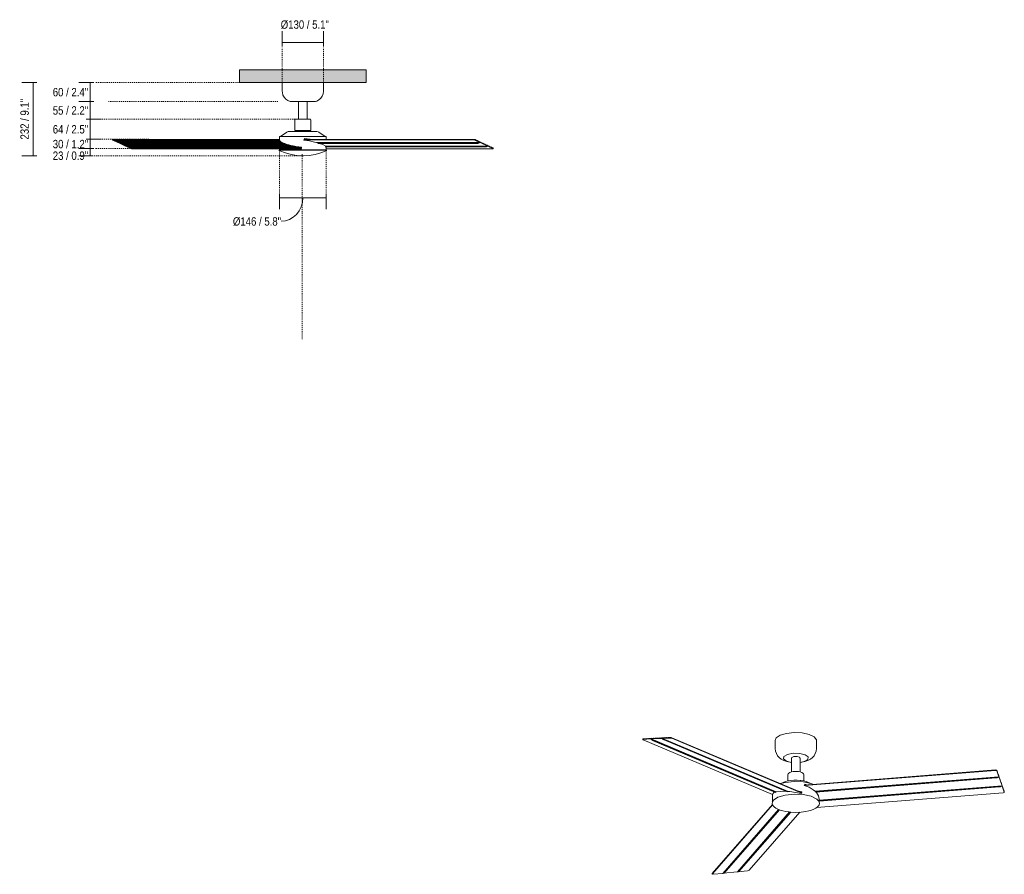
# Model space of a CAD drawing. Header units: millimetres. Extents: x 5701 to 10875, y -501 to 7255.
# Tile 1 of 2: x 5701 to 8809, y -501 to 2198. Entities that reach past the tile are written whole.
import ezdxf

# ---------------------------------------------------------------- set-up
doc = ezdxf.new("R2010")
doc.units = ezdxf.units.MM
doc.linetypes.add('Dash', pattern=[6, 3, -3])
for name, color, linetype, lineweight in [('0_87', 7, 'Continuous', 9), ('Aparatos eléctricos', 7, 'Continuous', 9), ('Cotas', 7, 'Continuous', 9), ('Cotas-12', 7, 'Continuous', 9), ('Techos', 7, 'Continuous', 9)]:
    doc.layers.add(name, color=color, linetype=linetype, lineweight=lineweight)
doc.layers.add('Lighthing Fixture Dim Grey Dash', color=7, linetype='Dash', lineweight=9, true_color=0xd2d2d2)
doc.styles.add('Arial Narrow', font='ARIALN.TTF', dxfattribs={"height": 26.4})
doc.dimstyles.new('FARO_-_2_2mm_Arial_Narrow_mm_Inch_Horiz', dxfattribs={"dimscale": 304.8, "dimtxt": 27.018578, "dimasz": 0, "dimexe": 0.11811, "dimexo": 0.0625, "dimgap": 0.019685, "dimtad": 3, "dimtih": 1, "dimtoh": 1, "dimdec": 0, "dimzin": 0, "dimdsep": 46, "dimtxsty": 'Arial Narrow', "dimblk1": 'NONE', "dimblk2": 'NONE', "dimsah": 1, "dimcen": 0.09, "dimadec": 0, "dimazin": 0, "dimtfac": 1, "dimtdec": 4, "dimtix": 1, "dimtmove": 0, "dimatfit": 3, "dimfxl": 0.03937, "dimfxlon": 1, "dimtvp": 1, "dimtolj": 1, "dimtzin": 0, "dimarcsym": 2})
doc.dimstyles.new('FARO_-_2_2mm_Arial_Narrow_mm_Inch_Horiz_1', dxfattribs={"dimscale": 304.8, "dimtxt": 27.018578, "dimasz": 0, "dimexe": 0.11811, "dimexo": 0.0625, "dimgap": 0.019685, "dimtad": 3, "dimtih": 1, "dimtoh": 1, "dimdec": 0, "dimzin": 0, "dimdsep": 46, "dimtxsty": 'Arial Narrow', "dimblk1": 'NONE', "dimblk2": 'NONE', "dimsah": 1, "dimcen": 0.09, "dimadec": 0, "dimazin": 0, "dimtfac": 1, "dimtdec": 4, "dimtix": 1, "dimtmove": 2, "dimatfit": 3, "dimfxl": 0.03937, "dimfxlon": 1, "dimtvp": 1, "dimtolj": 1, "dimtzin": 0, "dimarcsym": 2})
doc.dimstyles.new('FARO_-_2_2mm_Arial_Narrow_mm_Inch_Left', dxfattribs={"dimscale": 304.8, "dimtxt": 27.018578, "dimasz": 0, "dimexe": 0.11811, "dimexo": 0.0625, "dimgap": 0.019685, "dimtad": 1, "dimdec": 0, "dimzin": 0, "dimdsep": 46, "dimtxsty": 'Arial Narrow', "dimblk1": 'NONE', "dimblk2": 'NONE', "dimsah": 1, "dimcen": 0.09, "dimadec": 0, "dimazin": 0, "dimtfac": 1, "dimtdec": 4, "dimtix": 1, "dimtmove": 2, "dimatfit": 3, "dimfxl": 0.03937, "dimfxlon": 1, "dimtvp": 1, "dimtolj": 1, "dimtzin": 0, "dimarcsym": 2})
doc.dimstyles.new('FARO_-_2_2mm_Arial_Narrow_mm_Inch_Right', dxfattribs={"dimscale": 304.8, "dimtxt": 27.018578, "dimasz": 0, "dimexe": 0.11811, "dimexo": 0.0625, "dimgap": 0.019685, "dimtad": 1, "dimdec": 0, "dimzin": 0, "dimdsep": 46, "dimtxsty": 'Arial Narrow', "dimblk1": 'NONE', "dimblk2": 'NONE', "dimsah": 1, "dimcen": 0.09, "dimadec": 0, "dimazin": 0, "dimtfac": 1, "dimtdec": 4, "dimtix": 1, "dimtmove": 1, "dimatfit": 3, "dimfxl": 0.03937, "dimfxlon": 1, "dimtvp": 1, "dimtolj": 1, "dimtzin": 0, "dimarcsym": 2})
doc.dimstyles.new('FARO_-_2_2mm_Arial_Narrow_mm_Inch_Right_1', dxfattribs={"dimscale": 304.8, "dimtxt": 27.018578, "dimasz": 0, "dimexe": 0.11811, "dimexo": 0.0625, "dimgap": 0.019685, "dimtad": 1, "dimdec": 0, "dimzin": 0, "dimdsep": 46, "dimtxsty": 'Arial Narrow', "dimblk1": 'NONE', "dimblk2": 'NONE', "dimsah": 1, "dimcen": 0.09, "dimadec": 0, "dimazin": 0, "dimtfac": 1, "dimtdec": 4, "dimtix": 1, "dimtmove": 0, "dimatfit": 3, "dimfxl": 0.03937, "dimfxlon": 1, "dimtvp": 1, "dimtolj": 1, "dimtzin": 0, "dimarcsym": 2})

# ---------------------------------------------------------------- blocks, each defined once
blk = doc.blocks.new('34286 - 34286 CRUISER L Black fan with DC motor-581276-Alzado_PDF')
at = {"layer": '0_87'}
for p, q in [((5994.8, 1819.9), (5994.7, 1818.2)), ((5995.4, 1819.6), (5995.2, 1817.8)), ((5995.2, 1817.8), (6011, 1810.5)), ((5995.9, 1819.5), (5995.4, 1819.6)), ((5996.7, 1818.6), (5995.9, 1819.5)), ((5995.9, 1819.5), (6521.9, 1819.5)), ((5999.4, 1817.9), (5996.7, 1818.6)), ((6521.9, 1818.6), (5996.7, 1818.6)), ((6521.9, 1820.2), (5996.9, 1820.2)), ((6000.1, 1817), (5999.4, 1817.9)), ((6521.9, 1817.9), (5999.4, 1817.9)), ((6002.8, 1816.3), (6000.1, 1817)), ((6522, 1817), (6000.1, 1817)), ((6003.6, 1815.4), (6002.8, 1816.3)), ((6522.4, 1816.3), (6002.8, 1816.3)), ((6006.2, 1814.7), (6003.6, 1815.4)), ((6522.8, 1815.4), (6003.6, 1815.4)), ((6007, 1813.9), (6006.2, 1814.7)), ((6523.5, 1814.7), (6006.2, 1814.7)), ((6009.7, 1813.1), (6007, 1813.9)), ((6524.3, 1813.9), (6007, 1813.9)), ((6010.4, 1812.3), (6009.7, 1813.1)), ((6525.2, 1813.1), (6009.7, 1813.1)), ((6013.1, 1811.5), (6010.4, 1812.3)), ((6526.5, 1812.3), (6010.4, 1812.3)), ((6011, 1810.5), (6012, 1810)), ((6012, 1810), (6035.4, 1799.2)), ((6013.9, 1810.7), (6013.1, 1811.5)), ((6527.6, 1811.5), (6013.1, 1811.5)), ((6016.5, 1809.9), (6013.9, 1810.7)), ((6529.2, 1810.7), (6013.9, 1810.7)), ((6017.3, 1809.1), (6016.5, 1809.9)), ((6530.6, 1809.9), (6016.5, 1809.9)), ((6020, 1808.4), (6017.3, 1809.1)), ((6532.4, 1809.1), (6017.3, 1809.1)), ((6020.8, 1807.5), (6020, 1808.4)), ((6534.2, 1808.4), (6020, 1808.4)), ((6023.4, 1806.8), (6020.8, 1807.5)), ((6536.2, 1807.5), (6020.8, 1807.5)), ((6024.2, 1805.9), (6023.4, 1806.8)), ((6534.9, 1806.8), (6023.4, 1806.8)), ((6026.8, 1805.2), (6024.2, 1805.9)), ((6535.6, 1805.9), (6024.2, 1805.9)), ((6027.6, 1804.3), (6026.8, 1805.2)), ((6542.9, 1805.2), (6026.8, 1805.2)), ((6030.3, 1803.6), (6027.6, 1804.3)), ((6545.7, 1804.3), (6027.6, 1804.3)), ((6031.1, 1802.8), (6030.3, 1803.6)), ((6548.2, 1803.6), (6030.3, 1803.6)), ((6033.7, 1802), (6031.1, 1802.8)), ((6551.3, 1802.8), (6031.1, 1802.8)), ((6536.2, 1807), (6535.1, 1806.9)), ((6539.9, 1805.9), (6539.7, 1806.3)), ((6540.7, 1805.9), (6539.9, 1805.9)), ((6598.5, 1818.7), (7132.9, 1818.7)), ((6599.2, 1820.2), (7133.1, 1820.2)), ((6638.6, 1810.5), (7154.1, 1810.5)), ((7149.1, 1809), (6641.8, 1809)), ((6642, 1807.8), (7146.4, 1807.8)), ((7133.1, 1820.2), (7132.9, 1818.7)), ((7138.5, 1819.6), (7138.3, 1817.8)), ((7138.3, 1817.8), (7154.1, 1810.5)), ((7139.1, 1819.5), (7138.5, 1819.6)), ((7139.8, 1818.6), (7139.1, 1819.5)), ((7142.5, 1817.9), (7139.8, 1818.6)), ((7143.3, 1817), (7142.5, 1817.9)), ((7145.9, 1816.3), (7143.3, 1817)), ((7146.7, 1815.4), (7145.9, 1816.3)), ((7149.4, 1814.7), (7146.7, 1815.4)), ((7149.1, 1809), (7154.1, 1810.5)), ((7150.1, 1813.9), (7149.4, 1814.7)), ((7152.8, 1813.1), (7150.1, 1813.9)), ((7150.1, 1808.5), (7155.1, 1810)), ((7153.6, 1812.3), (7152.8, 1813.1)), ((7156.2, 1811.5), (7153.6, 1812.3)), ((7154.1, 1810.5), (7155.1, 1810)), ((7155.1, 1810), (7178.5, 1799.2)), ((7157, 1810.7), (7156.2, 1811.5)), ((7159.7, 1809.9), (7157, 1810.7)), ((7160.5, 1809.1), (7159.7, 1809.9)), ((7163.1, 1808.4), (7160.5, 1809.1)), ((7163.9, 1807.5), (7163.1, 1808.4)), ((7166.5, 1806.8), (7163.9, 1807.5)), ((7167.3, 1805.9), (7166.5, 1806.8)), ((7170, 1805.2), (7167.3, 1805.9)), ((7170.8, 1804.3), (7170, 1805.2)), ((7173.4, 1803.6), (7170.8, 1804.3)), ((7174.2, 1802.8), (7173.4, 1803.6)), ((7176.9, 1802), (7174.2, 1802.8)), ((6034.5, 1801.2), (6033.7, 1802)), ((6554.2, 1802), (6033.7, 1802)), ((6037.2, 1800.4), (6034.5, 1801.2)), ((6557.6, 1801.2), (6034.5, 1801.2)), ((6035.4, 1799.2), (6036.3, 1798.8)), ((6036.3, 1798.8), (6052.2, 1791.4)), ((6037.9, 1799.6), (6037.2, 1800.4)), ((6560.9, 1800.4), (6037.2, 1800.4)), ((6040.6, 1798.8), (6037.9, 1799.6)), ((6564.9, 1799.6), (6037.9, 1799.6)), ((6041.4, 1798), (6040.6, 1798.8)), ((6568.6, 1798.8), (6040.6, 1798.8)), ((6044, 1797.3), (6041.4, 1798)), ((6573, 1798), (6041.4, 1798)), ((6044.8, 1796.4), (6044, 1797.3)), ((6044, 1797.3), (6577.5, 1797.3)), ((6582.7, 1796.4), (6044.8, 1796.4)), ((6044.8, 1796.4), (6047.5, 1795.7)), ((6576, 1795.7), (6047.5, 1795.7)), ((6047.5, 1795.7), (6048.2, 1794.8)), ((6578.5, 1794.8), (6048.2, 1794.8)), ((6048.2, 1794.8), (6050.9, 1794.1)), ((6050.9, 1794.1), (6590.5, 1794.1)), ((6051.7, 1793.2), (6050.9, 1794.1)), ((6052.3, 1793), (6051.7, 1793.2)), ((6590.1, 1793.2), (6051.7, 1793.2)), ((6052.2, 1791.4), (6052.3, 1793)), ((6057.6, 1790.5), (6057.8, 1792.5)), ((6590.8, 1790.5), (6057.6, 1790.5)), ((6057.8, 1792.5), (6591.6, 1792.5)), ((6590.8, 1794.8), (6579.3, 1794.8)), ((6588.1, 1795.7), (6580.2, 1795.7)), ((6665.9, 1799.2), (7178.5, 1799.2)), ((7173.5, 1797.7), (6666.8, 1797.7)), ((6666.9, 1796.5), (7170.8, 1796.5)), ((6668.3, 1790.5), (7193.8, 1790.5)), ((7173.5, 1797.7), (7178.5, 1799.2)), ((7174.4, 1797.3), (7179.5, 1798.8)), ((7177.6, 1801.2), (7176.9, 1802)), ((7180.3, 1800.4), (7177.6, 1801.2)), ((7178.5, 1799.2), (7179.5, 1798.8)), ((7179.5, 1798.8), (7195.3, 1791.4)), ((7181.1, 1799.6), (7180.3, 1800.4)), ((7183.7, 1798.8), (7181.1, 1799.6)), ((7184.5, 1798), (7183.7, 1798.8)), ((7187.2, 1797.3), (7184.5, 1798)), ((7187.9, 1796.4), (7187.2, 1797.3)), ((7187.9, 1796.4), (7190.6, 1795.7)), ((7190.6, 1795.7), (7191.4, 1794.8)), ((7191.4, 1794.8), (7194, 1794.1)), ((7194.8, 1793.2), (7194, 1794.1)), ((7195.5, 1793), (7194.8, 1793.2)), ((7195.3, 1791.4), (7195.5, 1793)), ((7195.9, 1792.7), (7195.5, 1793)), ((7195.8, 1791), (7196, 1792.8))]:
    blk.add_line(p, q, dxfattribs=at)
at = {"layer": '0_87', "flags": 128}
for points in [[(5995.4, 1819.6), (5995, 1820), (5996.9, 1820.2)], [(6534.9, 1806.8), (6535.1, 1806.4), (6535.6, 1805.9)], [(6538.7, 1805.7), (6537.1, 1805.7), (6535.6, 1805.9)], [(6537.8, 1806.9), (6537.6, 1806.9), (6536.2, 1807)], [(6539.9, 1805.9), (6539.8, 1805.7), (6538.7, 1805.7)], [(7138.5, 1819.6), (7136.1, 1820), (7133.1, 1820.2)], [(7150.1, 1808.5), (7146.3, 1807.8), (7149.1, 1809)], [(6057.8, 1792.5), (6054.8, 1792.7), (6052.3, 1793)], [(6576.4, 1796.1), (6575.1, 1796), (6576, 1795.7)], [(6576, 1795.7), (6577.1, 1795.1), (6578.5, 1794.8)], [(6580.2, 1795.7), (6578.8, 1796), (6576.4, 1796.1)], [(6578.9, 1794.8), (6578.7, 1794.8), (6578.5, 1794.8)], [(6579.3, 1794.8), (6579.1, 1794.8), (6578.9, 1794.8)], [(6579.3, 1794.8), (6580.1, 1795.1), (6580.2, 1795.7)], [(7174.4, 1797.3), (7170.6, 1796.5), (7173.5, 1797.7)]]:
    blk.add_lwpolyline(points, dxfattribs=at)
at = {"layer": '0_87'}
for centre, start_param, end_param in [((5998.6, 1817.8), 6.032701, 6.818099), ((7134.8, 1817.8), 3.676507, 5.247303), ((6055.6, 1791.4), 0.534914, 2.10571), ((7191.8, 1791.4), 2.10571, 3.676507)]:
    blk.add_ellipse(centre, major_axis=(-3.97, 0.46), ratio=0.194813, start_param=start_param, end_param=end_param, dxfattribs=at)
at = {"layer": 'Aparatos eléctricos'}
for p, q in [((6530.1, 2000), (6530.1, 1972.1)), ((6660.1, 1972.1), (6660.1, 2000)), ((6555.1, 1940), (6595.1, 1940)), ((6581.8, 1940), (6581.8, 1884.6)), ((6595.1, 1940), (6635.1, 1940)), ((6608.3, 1884.6), (6608.3, 1940)), ((6570.1, 1882.6), (6570.1, 1848.6)), ((6572.5, 1884.6), (6595.1, 1884.6)), ((6595.1, 1884.6), (6617.7, 1884.6)), ((6620.1, 1848.6), (6620.1, 1882.6)), ((6544.9, 1843.5), (6524.3, 1829.7)), ((6551.3, 1845.5), (6595.1, 1845.5)), ((6570.1, 1848.6), (6595.1, 1848.6)), ((6577, 1848.6), (6577, 1845.5)), ((6595.1, 1848.6), (6620.1, 1848.6)), ((6595.1, 1845.5), (6638.2, 1845.5)), ((6613.2, 1845.5), (6613.2, 1848.6)), ((6638.4, 1845.5), (6638.9, 1845.5)), ((6665.8, 1829.7), (6645.3, 1843.5)), ((6521.8, 1829.7), (6521.8, 1817.9)), ((6521.8, 1829.7), (6595.1, 1829.7)), ((6595.1, 1829.7), (6668.3, 1829.7)), ((6668.3, 1820.2), (6668.3, 1829.7)), ((6520.5, 1786), (6522.9, 1786)), ((6521.8, 1790.5), (6521.8, 1788.4)), ((6523, 1786), (6595.1, 1786)), ((6525.8, 1786.9), (6524.5, 1786.9)), ((6530, 1786.9), (6526.3, 1786.9)), ((6535.1, 1786.9), (6530.7, 1786.9)), ((6542, 1786.9), (6536.5, 1786.9)), ((6571, 1786.9), (6562.8, 1786.9)), ((6576.9, 1786.9), (6573, 1786.9)), ((6576.9, 1786.9), (6576.9, 1786)), ((6588.7, 1789.9), (6584, 1790.5)), ((6587.3, 1790.5), (6588.9, 1790.3)), ((6589, 1790.6), (6588.7, 1789.9)), ((6590.9, 1795.3), (6589.8, 1792.6)), ((6595.1, 1786), (6669.7, 1786)), ((6613.2, 1786), (6613.2, 1786.9)), ((6634, 1786.9), (6626.6, 1786.9)), ((6657.8, 1786.9), (6652.9, 1786.9)), ((6662.3, 1786.9), (6659.1, 1786.9)), ((6665.5, 1786.9), (6663.2, 1786.9)), ((6666.8, 1786.9), (6666, 1786.9)), ((6668.3, 1788.4), (6668.3, 1795.3))]:
    blk.add_line(p, q, dxfattribs=at)
at = {"layer": 'Aparatos eléctricos', "flags": 128}
for points in [[(6555.1, 1940), (6547.7, 1942.8), (6541.2, 1947.3), (6536, 1953.3), (6532.3, 1960.2), (6530.4, 1967.9), (6530.1, 1972.1)], [(6660.1, 1972.1), (6659.1, 1964.3), (6656.4, 1956.9), (6651.9, 1950.3), (6646.1, 1945.1), (6639.1, 1941.3), (6635.1, 1940)], [(6570.1, 1882.6), (6571, 1884.2), (6572.2, 1884.6)], [(6595.1, 1884.6), (6588.6, 1884.6), (6582.6, 1884.6), (6577.7, 1884.6), (6574.2, 1884.6), (6572.4, 1884.6), (6572.2, 1884.6)], [(6572.2, 1884.6), (6573.1, 1884.6), (6575.8, 1884.6), (6580.2, 1884.6), (6581.8, 1884.6)], [(6618, 1884.6), (6617.1, 1884.6), (6614.3, 1884.6), (6610, 1884.6), (6604.5, 1884.6), (6598.2, 1884.6), (6595.1, 1884.6)], [(6608.3, 1884.6), (6612.5, 1884.6), (6616, 1884.6), (6617.8, 1884.6), (6618, 1884.6)], [(6618, 1884.6), (6619.7, 1883.7), (6620.1, 1882.6)], [(6544.9, 1843.5), (6549.3, 1845.3), (6551.3, 1845.5)], [(6638.9, 1845.5), (6643.5, 1844.4), (6645.3, 1843.5)], [(6521.9, 1818.1), (6521.9, 1817.2), (6524.8, 1813.4), (6532, 1809.3), (6542.9, 1805.2), (6557, 1801.3), (6573.3, 1797.9), (6590.9, 1795.3)], [(6598.3, 1818), (6599.4, 1820.7), (6600.5, 1823.4)], [(6641.9, 1809.6), (6632.4, 1812), (6616, 1815.4), (6598.3, 1818)], [(6618, 1820.2), (6614.9, 1820.7), (6600.3, 1822.9)], [(6600.5, 1823.4), (6618.1, 1820.7), (6620.6, 1820.2)], [(6666.9, 1798.3), (6665.1, 1800), (6657.7, 1804.1), (6647.9, 1807.8)], [(6521.1, 1784.7), (6520.5, 1785.5), (6520.5, 1786)], [(6595.1, 1768.4), (6576.5, 1769.5), (6558.1, 1772.5), (6540.1, 1777.4), (6522.7, 1784), (6521.1, 1784.7)], [(6523.3, 1786.9), (6522.1, 1787.6), (6521.8, 1788.4)], [(6524.1, 1786.9), (6523.8, 1786.9), (6523.3, 1786.9)], [(6523.3, 1786.9), (6524.3, 1786.9), (6527.1, 1786.9), (6531.7, 1786.9), (6538, 1786.9), (6545.7, 1786.9), (6554.8, 1786.9), (6564.9, 1786.9), (6575.9, 1786.9), (6587.3, 1786.9), (6595.1, 1786.9)], [(6561, 1786.9), (6551.7, 1786.9), (6543.7, 1786.9)], [(6595.1, 1786.9), (6606.7, 1786.9), (6618, 1786.9), (6628.7, 1786.9), (6638.5, 1786.9), (6647.2, 1786.9), (6654.4, 1786.9), (6660.2, 1786.9), (6664.2, 1786.9), (6666.4, 1786.9), (6666.8, 1786.9)], [(6669.1, 1784.7), (6651.7, 1777.9), (6633.8, 1772.9), (6615.4, 1769.7), (6596.8, 1768.5), (6595.1, 1768.4)], [(6624.3, 1786.9), (6614.3, 1786.9), (6613.2, 1786.9)], [(6651.9, 1786.9), (6644.4, 1786.9), (6636.2, 1786.9)], [(6668.3, 1788.4), (6667.6, 1787.1), (6666.8, 1786.9)], [(6668.3, 1794.8), (6668.2, 1796.1), (6668.1, 1796.5)], [(6669.7, 1786), (6669.4, 1785), (6669.1, 1784.7)]]:
    blk.add_lwpolyline(points, dxfattribs=at)
blk = doc.blocks.new('34286 - 34286 CRUISER L Black fan with DC motor-581276-00 Isometrico PDF')
at = {"layer": '0_87'}
for p, q in [((4778.3, -73.3), (4778, -74.9)), ((5187.9, -248.9), (4779, -75.8)), ((4779.6, -72.7), (4779.3, -74.5)), ((4779.3, -74.5), (4802.9, -73.3)), ((4780.4, -72.5), (4779.6, -72.7)), ((4781.6, -72.9), (4780.4, -72.5)), ((4785.5, -72.3), (4781.6, -72.9)), ((4786.7, -72.7), (4785.5, -72.3)), ((4790.7, -72), (4786.7, -72.7)), ((4791.8, -72.4), (4790.7, -72)), ((4795.8, -71.8), (4791.8, -72.4)), ((4796.9, -72.1), (4795.8, -71.8)), ((4800.9, -71.5), (4796.9, -72.1)), ((4802.1, -71.9), (4800.9, -71.5)), ((4806, -71.2), (4802.1, -71.9)), ((4802.9, -73.3), (4804.3, -73.2)), ((4806.4, -76.3), (4802.9, -73.3)), ((4804.3, -73.2), (4839.2, -71.4)), ((4804.3, -73.2), (5198.9, -240.3)), ((4807.8, -76.2), (4804.3, -73.2)), ((4807.2, -71.6), (4806, -71.2)), ((4811.2, -71), (4807.2, -71.6)), ((5197.5, -241.2), (4807.8, -76.2)), ((4809.1, -78.2), (5197, -242.4)), ((4812.3, -71.4), (4811.2, -71)), ((4816.3, -70.7), (4812.3, -71.4)), ((4817.5, -71.1), (4816.3, -70.7)), ((4821.4, -70.5), (4817.5, -71.1)), ((4822.6, -70.8), (4821.4, -70.5)), ((4826.5, -70.2), (4822.6, -70.8)), ((4827.7, -70.6), (4826.5, -70.2)), ((4831.7, -69.9), (4827.7, -70.6)), ((4832.8, -70.3), (4831.7, -69.9)), ((4836.8, -69.7), (4832.8, -70.3)), ((4838, -70.1), (4836.8, -69.7)), ((4841.9, -69.4), (4838, -70.1)), ((4838, -70.1), (4838, -70.1)), ((4839.2, -71.4), (4840.7, -71.4)), ((4842.7, -74.5), (4839.2, -71.4)), ((4840.7, -71.4), (4864.3, -70.2)), ((4840.7, -71.4), (5237.1, -239.2)), ((4844.2, -74.4), (4840.7, -71.4)), ((4843.1, -69.8), (4841.9, -69.4)), ((4847.1, -69.1), (4843.1, -69.8)), ((5234.1, -239.5), (4844.2, -74.4)), ((4845.4, -76.4), (5233.3, -240.5)), ((4848.2, -69.5), (4847.1, -69.1)), ((4852.2, -68.9), (4848.2, -69.5)), ((4853.3, -69.3), (4852.2, -68.9)), ((4853.3, -69.3), (4857.3, -68.6)), ((4857.3, -68.6), (4858.5, -69)), ((4858.5, -69), (4862.4, -68.4)), ((4863.6, -68.8), (4862.4, -68.4)), ((4864.6, -68.6), (4863.6, -68.8)), ((4864.3, -70.2), (4864.6, -68.6)), ((4869.9, -71.2), (4870.2, -69.2)), ((5280, -244.8), (4869.9, -71.2)), ((4870.2, -69.2), (5280.7, -243)), ((5287.1, -220), (5891, -172.5)), ((5287.7, -218.7), (5891.1, -171.2)), ((5891.1, -171.2), (5891, -172.5)), ((5895.8, -172.9), (5895.7, -174.4)), ((5895.7, -174.4), (5902.2, -192.9)), ((5896, -173.4), (5895.8, -172.9)), ((5896.3, -174.8), (5896, -173.4)), ((5897.4, -177.4), (5896.3, -174.8)), ((5897.7, -178.8), (5897.4, -177.4)), ((5898.8, -181.5), (5897.7, -178.8)), ((5899.1, -182.8), (5898.8, -181.5)), ((5900.2, -185.5), (5899.1, -182.8)), ((5900.5, -186.8), (5900.2, -185.5)), ((5322.5, -238.5), (5902.2, -192.9)), ((5896.6, -194.6), (5323.1, -239.7)), ((5323.4, -241.2), (5893.8, -196.4)), ((5896.6, -194.6), (5902.2, -192.9)), ((5897, -195.7), (5902.6, -194.1)), ((5901.6, -189.5), (5900.5, -186.8)), ((5901.9, -190.8), (5901.6, -189.5)), ((5903, -193.5), (5901.9, -190.8)), ((5902.2, -192.9), (5902.6, -194.1)), ((5902.6, -194.1), (5912.1, -221.4)), ((5903.3, -194.8), (5903, -193.5)), ((5904.4, -197.5), (5903.3, -194.8)), ((5904.7, -198.9), (5904.4, -197.5)), ((5905.8, -201.5), (5904.7, -198.9)), ((5906.1, -202.9), (5905.8, -201.5)), ((5907.2, -205.5), (5906.1, -202.9)), ((5907.5, -206.9), (5907.2, -205.5)), ((5908.6, -209.5), (5907.5, -206.9)), ((5908.9, -210.9), (5908.6, -209.5)), ((5910, -213.5), (5908.9, -210.9)), ((5910.3, -214.9), (5910, -213.5)), ((5911.4, -217.6), (5910.3, -214.9)), ((5326.4, -289.9), (5915.8, -243.6)), ((5334.3, -266.8), (5912.1, -221.4)), ((5906.5, -223), (5334.3, -268)), ((5334.3, -269.6), (5903.7, -224.8)), ((5906.5, -223), (5912.1, -221.4)), ((5906.9, -224.2), (5912.5, -222.5)), ((5911.7, -218.9), (5911.4, -217.6)), ((5912.8, -221.6), (5911.7, -218.9)), ((5912.1, -221.4), (5912.5, -222.5)), ((5912.5, -222.5), (5918.9, -241)), ((5913.1, -222.9), (5912.8, -221.6)), ((5914.2, -225.6), (5913.1, -222.9)), ((5914.5, -226.9), (5914.2, -225.6)), ((5915.6, -229.6), (5914.5, -226.9)), ((5915.9, -231), (5915.6, -229.6)), ((5915.9, -231), (5917, -233.6)), ((5917, -233.6), (5917.3, -235)), ((5917.3, -235), (5918.4, -237.6)), ((5918.7, -239), (5918.4, -237.6)), ((5919, -239.6), (5918.7, -239)), ((5918.9, -241), (5919, -239.6)), ((5919.1, -240.3), (5919, -239.6)), ((5919, -241.5), (5919.1, -240.1)), ((4997.3, -497.8), (5187.2, -280)), ((5187.9, -281.6), (4997.7, -499.6)), ((5030.2, -497.7), (5206.4, -295.7)), ((5207.6, -296.1), (5032.3, -497.1)), ((5034.9, -496.6), (5209.2, -296.7)), ((5076.5, -493), (5241.6, -303.8)), ((5243, -303.9), (5078.6, -492.4)), ((5081.2, -491.9), (5245, -304.1)), ((5273.5, -304.5), (5113.4, -488)), ((5032.3, -497.1), (5030.2, -497.7)), ((5076.5, -493), (5032.1, -497.5)), ((5034.1, -496.9), (5032.1, -497.5)), ((5034.8, -496.6), (5034.1, -496.9)), ((5078.6, -492.4), (5076.5, -493)), ((5078.3, -492.8), (5076.5, -493)), ((5108.4, -489.8), (5078.3, -492.8)), ((5080.4, -492.2), (5078.3, -492.8)), ((5081, -492), (5080.4, -492.2)), ((4997.1, -498.3), (4997.5, -500.2)), ((4997.7, -499.6), (4997.3, -497.8)), ((4997.3, -497.8), (4997.5, -498.8)), ((5030.2, -497.7), (5000.1, -500.7)), ((5032.1, -497.5), (5030.2, -497.7))]:
    blk.add_line(p, q, dxfattribs=at)
for points in [[(4779, -75.8, 0), (4778, -74.9, 0), (4779.3, -74.5, 0)], [(4779.6, -72.7, 0), (4778.3, -73.3, 0), (4778.3, -73.3, 0)], [(4807.8, -76.2, 0), (4809.4, -78.3, 0), (4806.4, -76.3, 0)], [(4844.2, -74.4, 0), (4845.8, -76.4, 0), (4842.7, -74.5, 0)], [(4869.9, -71.2, 0), (4867.2, -70.4, 0), (4864.3, -70.2, 0)], [(4870.2, -69.2, 0), (4867.5, -68.6, 0), (4864.6, -68.6, 0)], [(5891, -172.5, 0), (5894, -172.9, 0), (5895.7, -174.4, 0)], [(5895.8, -172.9, 0), (5894.1, -171.6, 0), (5891.1, -171.2, 0)], [(5897, -195.7, 0), (5893.1, -196.3, 0), (5896.6, -194.6, 0)], [(5906.9, -224.2, 0), (5903, -224.7, 0), (5906.5, -223, 0)], [(5915.8, -243.6, 0), (5918.4, -242.7, 0), (5918.9, -241, 0)], [(5032.3, -497.1, 0), (5034.6, -496.6, 0), (5034.9, -496.5, 0)], [(5078.6, -492.4, 0), (5080.9, -491.9, 0), (5081.2, -491.9, 0)], [(5113.4, -488, 0), (5111.4, -489.1, 0), (5108.4, -489.8, 0)], [(4997.7, -499.6, 0), (4997.9, -500.5, 0), (5000.1, -500.7, 0)]]:
    blk.add_polyline3d(points, dxfattribs=at)
at = {"layer": 'Aparatos eléctricos', "color": 9, "true_color": 0xc0c0c0}
for p, q in [((5196.1, -77.5), (5196.1, -103.3)), ((5326.1, -103.3), (5326.1, -77.5)), ((5247.9, -147.8), (5247, -147.7)), ((5247.9, -133.1), (5247.9, -177.2)), ((5274.4, -177.2), (5274.4, -133.1)), ((5236.1, -186.3), (5236.1, -206)), ((5286.1, -205.9), (5286.1, -186.3)), ((5221.4, -210.9), (5216.3, -213.3)), ((5293.1, -218.2), (5288.6, -216.8)), ((5289.1, -215.5), (5296.6, -217.9)), ((5305.9, -213.3), (5300.9, -210.9)), ((5187.9, -247.6), (5187.9, -270.4)), ((5269.3, -238.2), (5280.1, -240.4)), ((5279.9, -240.9), (5271.7, -239.2)), ((5278.3, -244.3), (5277.9, -245.1)), ((5280.1, -240.4), (5279.2, -242.3)), ((5334.3, -270.5), (5334.3, -262.4)), ((5335.5, -273.6), (5334.9, -271.5)), ((5229.5, -302.1), (5238.9, -303.6))]:
    blk.add_line(p, q, dxfattribs=at)
for points in [[(5196.2, -78.6, 0), (5199.4, -69.8, 0), (5211.9, -61.5, 0), (5231.8, -55.6, 0), (5256.3, -53, 0), (5281.5, -54.2, 0)], [(5281.5, -54.2, 0), (5303.5, -58.9, 0), (5319.1, -66.5, 0), (5325.9, -75.7, 0), (5326, -78.9, 0)], [(5196.1, -103.3, 0), (5197, -111.6, 0), (5199.6, -119.3, 0), (5203.6, -126.1, 0), (5208.9, -132, 0), (5215.3, -137.1, 0), (5223.3, -141.4, 0), (5232.7, -144.8, 0), (5242.8, -147, 0), (5247, -147.7, 0)], [(5273.6, -118.7, 0), (5253, -118.3, 0), (5234.5, -121.8, 0), (5223.1, -128.3, 0), (5221.9, -136.2, 0), (5231.3, -143.1, 0), (5247.9, -147.3, 0)], [(5274.4, -147.3, 0), (5287.7, -144.4, 0), (5299.1, -137.8, 0), (5300.3, -130, 0), (5290.9, -123, 0), (5273.6, -118.7, 0)], [(5326.1, -103.3, 0), (5325.2, -111.6, 0), (5322.6, -119.3, 0), (5318.6, -126.1, 0), (5313.4, -132, 0), (5306.9, -137.1, 0), (5298.9, -141.4, 0), (5289.5, -144.8, 0), (5279.5, -147, 0), (5274.3, -147.6, 0)], [(5265.3, -128.3, 0), (5255.1, -128.6, 0), (5248.5, -131.5, 0), (5248, -133.1, 0)], [(5274.2, -133.4, 0), (5272.9, -130.8, 0), (5265.3, -128.3, 0)], [(5236.1, -186.3, 0), (5237, -183.3, 0), (5239.2, -180.8, 0), (5242.6, -178.9, 0), (5247.1, -177.3, 0), (5252.8, -176.1, 0), (5259.3, -175.6, 0), (5266, -175.7, 0), (5268.5, -176, 0)], [(5286.1, -186.3, 0), (5285.2, -183.3, 0), (5283, -180.8, 0), (5279.6, -178.9, 0), (5275.1, -177.3, 0), (5269.4, -176.1, 0), (5268.5, -176, 0)], [(5284, -208.9, 0), (5255.7, -207.6, 0), (5228.1, -210.4, 0), (5212.9, -214.3, 0)], [(5221.4, -210.9, 0), (5228.3, -208, 0), (5236.3, -205.8, 0), (5245.3, -204.3, 0), (5254.9, -203.4, 0), (5264.8, -203.3, 0), (5274.5, -204, 0), (5276.2, -204.2, 0)], [(5300.9, -210.9, 0), (5293.9, -208, 0), (5285.9, -205.8, 0), (5276.9, -204.3, 0), (5276.2, -204.2, 0)], [(5315.1, -216.5, 0), (5308.9, -214.2, 0), (5284, -208.9, 0)], [(5287, -220.2, 0), (5288.1, -217.8, 0), (5289.1, -215.5, 0)], [(5284.5, -248.9, 0), (5255.6, -247.6, 0), (5227.5, -250.5, 0), (5204.6, -257.3, 0), (5190.3, -266.8, 0), (5186.8, -273.3, 0)], [(5194.6, -241.4, 0), (5191.8, -242.6, 0), (5188.1, -246.2, 0), (5187.9, -248.3, 0)], [(5228.8, -238.6, 0), (5225.7, -238.5, 0), (5211.2, -238.7, 0), (5199.6, -240.1, 0), (5197.4, -240.6, 0)], [(5277.9, -245.1, 0), (5260.1, -241.8, 0), (5242.3, -239.6, 0), (5234.3, -238.9, 0)], [(5323.2, -239.1, 0), (5316.3, -233.4, 0), (5302.9, -225.8, 0), (5287, -220.2, 0)], [(5334.3, -263.2, 0), (5332.5, -252.7, 0), (5326.3, -242.5, 0), (5325.1, -241.1, 0)], [(5187, -272.4, 0), (5186.5, -276.8, 0), (5187.6, -281, 0), (5189.9, -284.8, 0), (5193.5, -288.3, 0), (5198.2, -291.6, 0), (5204.1, -294.7, 0), (5211.4, -297.6, 0), (5219.9, -300.1, 0), (5229.5, -302.1, 0)], [(5334.1, -269.9, 0), (5327.7, -263, 0), (5309.8, -254.3, 0), (5284.5, -248.9, 0)], [(5335.2, -272.4, 0), (5335.7, -276.8, 0), (5334.6, -281, 0), (5332.3, -284.8, 0), (5328.7, -288.3, 0), (5324, -291.6, 0), (5318.1, -294.7, 0), (5310.8, -297.6, 0), (5302.3, -300.1, 0), (5292.7, -302.1, 0)], [(5292.7, -302.1, 0), (5278, -304.2, 0), (5261.5, -305, 0), (5245.3, -304.3, 0), (5238.9, -303.6, 0)]]:
    blk.add_polyline3d(points, dxfattribs=at)
blk = doc.blocks.new('DIMBLOCK1-Alzado_PDF')
at = {"layer": 'Cotas-12', "color": 251, "true_color": 0x5b5b5b}
for p, q in [((6530.1, 2126.1), (6530.1, 2162.1)), ((6660.1, 2126.1), (6660.1, 2162.1)), ((6530.1, 2126.1), (6660.1, 2126.1)), ((6530.1, 2126.1), (6530.1, 2114.1)), ((6660.1, 2126.1), (6660.1, 2114.1))]:
    blk.add_line(p, q, dxfattribs=at)
at = {"layer": 'Cotas-12', "color": 0, "insert": (6525.4, 2196.2), "char_height": 26.4, "width": 182.697, "attachment_point": 1, "line_spacing_factor": 0.974696, "style": 'Arial Narrow'}
blk.add_mtext('Ø130 / 5.1"', dxfattribs=at)
blk = doc.blocks.new('_None')
blk = doc.blocks.new('DIMBLOCK2-Alzado_PDF')
at = {"layer": 'Cotas-12', "color": 251, "true_color": 0x5b5b5b}
for p, q in [((5923.7, 2000), (5887.7, 2000)), ((5923.7, 2000), (5923.7, 1940)), ((5923.7, 2000), (5935.7, 2000)), ((5923.7, 1940), (5887.7, 1940)), ((5923.7, 1940), (5935.7, 1940))]:
    blk.add_line(p, q, dxfattribs=at)
at = {"layer": 'Cotas-12', "color": 0, "insert": (5805.8, 1982.7), "char_height": 26.4, "width": 134.321, "attachment_point": 1, "line_spacing_factor": 0.974696, "style": 'Arial Narrow'}
blk.add_mtext('60 / 2.4"', dxfattribs=at)
blk = doc.blocks.new('DIMBLOCK3-Alzado_PDF')
at = {"layer": 'Cotas-12', "color": 251, "true_color": 0x5b5b5b}
for p, q in [((5923.7, 1940), (5887.7, 1940)), ((5923.7, 1940), (5923.7, 1884.6)), ((5923.7, 1940), (5935.7, 1940)), ((5923.7, 1884.6), (5911.7, 1884.6)), ((5923.7, 1884.6), (5959.7, 1884.6))]:
    blk.add_line(p, q, dxfattribs=at)
at = {"layer": 'Cotas-12', "color": 0, "insert": (5805.8, 1925), "char_height": 26.4, "width": 134.321, "attachment_point": 1, "line_spacing_factor": 0.974696, "style": 'Arial Narrow'}
blk.add_mtext('55 / 2.2"', dxfattribs=at)
blk = doc.blocks.new('DIMBLOCK4-Alzado_PDF')
at = {"layer": 'Cotas-12', "color": 251, "true_color": 0x5b5b5b}
for p, q in [((5923.7, 1884.6), (5911.7, 1884.6)), ((5923.7, 1884.6), (5923.7, 1820.9)), ((5923.7, 1884.6), (5959.7, 1884.6)), ((5923.7, 1820.9), (5911.7, 1820.9)), ((5923.7, 1820.9), (5959.7, 1820.9))]:
    blk.add_line(p, q, dxfattribs=at)
at = {"layer": 'Cotas-12', "color": 0, "insert": (5805.8, 1865.4), "char_height": 26.4, "width": 134.321, "attachment_point": 1, "line_spacing_factor": 0.974696, "style": 'Arial Narrow'}
blk.add_mtext('64 / 2.5"', dxfattribs=at)
blk = doc.blocks.new('DIMBLOCK5-Alzado_PDF')
at = {"layer": 'Cotas-12', "color": 251, "true_color": 0x5b5b5b}
for p, q in [((5923.7, 1820.9), (5911.7, 1820.9)), ((5923.7, 1820.9), (5923.7, 1791.2)), ((5923.7, 1820.9), (5959.7, 1820.9)), ((5923.7, 1791.2), (5887.7, 1791.2)), ((5923.7, 1791.2), (5935.7, 1791.2))]:
    blk.add_line(p, q, dxfattribs=at)
at = {"layer": 'Cotas-12', "color": 0, "insert": (5805.8, 1818.7), "char_height": 26.4, "width": 134.321, "attachment_point": 1, "line_spacing_factor": 0.974696, "style": 'Arial Narrow'}
blk.add_mtext('30 / 1.2"', dxfattribs=at)
blk = doc.blocks.new('DIMBLOCK6-Alzado_PDF')
at = {"layer": 'Cotas-12', "color": 251, "true_color": 0x5b5b5b}
for p, q in [((6521.8, 1635.8), (6521.8, 1647.8)), ((6668.3, 1635.8), (6668.3, 1647.8)), ((6521.8, 1635.8), (6668.3, 1635.8)), ((6521.8, 1635.8), (6521.8, 1599.8)), ((6668.3, 1635.8), (6668.3, 1599.8))]:
    blk.add_line(p, q, dxfattribs=at)
blk.add_ellipse((6526.6, 1635.8), major_axis=(0, 74), ratio=0.924769, start_param=3.141593, end_param=4.712389, dxfattribs=at)
at = {"layer": 'Cotas-12', "color": 0, "insert": (6374.4, 1574.4), "char_height": 26.4, "width": 182.697, "attachment_point": 1, "line_spacing_factor": 0.974696, "style": 'Arial Narrow'}
blk.add_mtext('Ø146 / 5.8"', dxfattribs=at)
blk = doc.blocks.new('DIMBLOCK7-Alzado_PDF')
at = {"layer": 'Cotas-12', "color": 251, "true_color": 0x5b5b5b}
for p, q in [((5923.7, 1791.2), (5887.7, 1791.2)), ((5923.7, 1791.2), (5923.7, 1768.4)), ((5923.7, 1791.2), (5935.7, 1791.2)), ((5923.7, 1768.4), (5887.7, 1768.4)), ((5923.7, 1768.4), (5931.1, 1768.4))]:
    blk.add_line(p, q, dxfattribs=at)
at = {"layer": 'Cotas-12', "color": 0, "insert": (5805.8, 1782.1), "char_height": 26.4, "width": 134.321, "attachment_point": 1, "line_spacing_factor": 0.974696, "style": 'Arial Narrow'}
blk.add_mtext('23 / 0.9"', dxfattribs=at)
blk = doc.blocks.new('DIMBLOCK8-Alzado_PDF')
at = {"layer": 'Cotas-12', "color": 251, "true_color": 0x5b5b5b}
for p, q in [((5743.7, 2000), (5707.7, 2000)), ((5743.7, 2000), (5743.7, 1768.4)), ((5743.7, 2000), (5755.7, 2000)), ((5743.7, 1768.4), (5707.7, 1768.4)), ((5743.7, 1768.4), (5755.7, 1768.4))]:
    blk.add_line(p, q, dxfattribs=at)
at = {"layer": 'Cotas-12', "color": 0, "insert": (5703.6, 1819.9), "char_height": 26.4, "width": 154.392, "attachment_point": 1, "rotation": 90, "line_spacing_factor": 0.974696, "style": 'Arial Narrow'}
blk.add_mtext('232 / 9.1"', dxfattribs=at)

msp = doc.modelspace()

# ---------------------------------------------------------------- hatches: boundary and pattern name
at = {"layer": 'Techos', "true_color": 0xe8e8e8}
msp.add_hatch(color=254, dxfattribs=at).paths.add_polyline_path([(6611.2, 2000), (6795, 2000), (6795, 2040.5), (6395, 2040.5), (6395, 2000), (6584, 2000)])

# ---------------------------------------------------------------- linework, layer by layer
at = {"layer": 'Lighthing Fixture Dim Grey Dash'}
for p, q in [((6530.1, 2000), (6530.1, 2109)), ((6660.1, 2000), (6660.1, 2109)), ((6395, 2000), (5939.2, 2000)), ((6516.6, 1940), (5981.6, 1940)), ((6570.2, 1884.6), (5920.9, 1884.6)), ((6108.6, 1820.9), (5918.6, 1820.9)), ((6534.2, 1791.2), (5939.2, 1791.2)), ((6521.8, 1790.6), (6521.8, 1645.6)), ((6593.5, 1774), (6593.5, 1188.9)), ((6668.3, 1790.6), (6668.3, 1645.6)), ((6593.5, 1768.4), (5923.5, 1768.4))]:
    msp.add_line(p, q, dxfattribs=at)
at = {"layer": 'Techos'}
for p, q in [((6395, 2040.5), (6795, 2040.5)), ((6395, 2000), (6395, 2040.5)), ((6795, 2040.5), (6795, 2000)), ((6795, 2000), (6395, 2000))]:
    msp.add_line(p, q, dxfattribs=at)

# ---------------------------------------------------------------- block references
at = {"layer": 'Aparatos eléctricos'}
msp.add_blockref('34286 - 34286 CRUISER L Black fan with DC motor-581276-Alzado_PDF', (0, 0), dxfattribs=at)
at = {"layer": 'Aparatos eléctricos', "color": 9, "true_color": 0xc0c0c0}
msp.add_blockref('34286 - 34286 CRUISER L Black fan with DC motor-581276-00 Isometrico PDF', (2890.1, 0), dxfattribs=at)

# ---------------------------------------------------------------- dimensions: what is measured, and where the dimension line sits
at = {"layer": 'Cotas', "color": 251, "true_color": 0x5b5b5b}
for base, p1, p2, dimstyle, override, picture, middle in [((6660.1, 2126.1), (6530.1, 2114.1), (6660.1, 2114.1), 'FARO_-_2_2mm_Arial_Narrow_mm_Inch_Left', {"dimpost": '<>', "dimfxl": 130.02445}, 'DIMBLOCK1-Alzado_PDF', (6616.8, 2178.6)), ((6668.3289, 1635.7513), (6521.844, 1647.7513), (6668.3289, 1647.7513), 'FARO_-_2_2mm_Arial_Narrow_mm_Inch_Right', {"dimpost": '<>', "dimfxl": 146.484912}, 'DIMBLOCK6-Alzado_PDF', (6465.7089, 1556.7782))]:
    dim = msp.add_linear_dim(base=base, p1=p1, p2=p2, text='Ø<>', dimstyle=dimstyle, override=override, dxfattribs=at)
    dim.commit()
    dim.dimension.update_dxf_attribs({"geometry": picture, "text_midpoint": middle, "dimtype": 160})
for base, p1, p2, dimstyle, override, picture, middle in [((5743.7, 1768.4), (5755.7, 2000), (5755.7, 1768.4), 'FARO_-_2_2mm_Arial_Narrow_mm_Inch_Right_1', {"dimpost": '<>', "dimfxl": 231.607762}, 'DIMBLOCK8-Alzado_PDF', (5720.6, 1884.2)), ((5923.7, 1940), (5935.7, 2000), (5935.7, 1940), 'FARO_-_2_2mm_Arial_Narrow_mm_Inch_Horiz', {"dimpost": '<>', "dimfxl": 60.009347}, 'DIMBLOCK2-Alzado_PDF', (5850.7, 1970)), ((5923.7, 1884.6), (5935.7, 1940), (5911.7, 1884.6), 'FARO_-_2_2mm_Arial_Narrow_mm_Inch_Horiz', {"dimpost": '<>', "dimfxl": 60.329369}, 'DIMBLOCK3-Alzado_PDF', (5850.8, 1912.3)), ((5923.7, 1820.9), (5911.7, 1884.6), (5911.7, 1820.9), 'FARO_-_2_2mm_Arial_Narrow_mm_Inch_Horiz', {"dimpost": '<>', "dimfxl": 63.781633}, 'DIMBLOCK4-Alzado_PDF', (5850.7, 1852.7)), ((5923.7, 1791.2), (5911.7, 1820.9), (5935.7, 1791.2), 'FARO_-_2_2mm_Arial_Narrow_mm_Inch_Horiz', {"dimpost": '<>', "dimfxl": 38.178068}, 'DIMBLOCK5-Alzado_PDF', (5850.8, 1806))]:
    dim = msp.add_linear_dim(base=base, p1=p1, p2=p2, angle=90, dimstyle=dimstyle, override=override, dxfattribs=at)
    dim.commit()
    dim.dimension.update_dxf_attribs({"geometry": picture, "text_midpoint": middle})
dim = msp.add_linear_dim(base=(5923.7, 1768.4), p1=(5935.7, 1791.2), p2=(5931.1, 1768.4), angle=90, dimstyle='FARO_-_2_2mm_Arial_Narrow_mm_Inch_Horiz_1', override={"dimtih": 1, "dimtoh": 1, "dimpost": '<>', "dimfxl": 23.231994}, dxfattribs=at)
dim.commit()
dim.dimension.update_dxf_attribs({"geometry": 'DIMBLOCK7-Alzado_PDF', "text_midpoint": (5872.9, 1764.5), "dimtype": 160})

doc.saveas('drawing.dxf')
